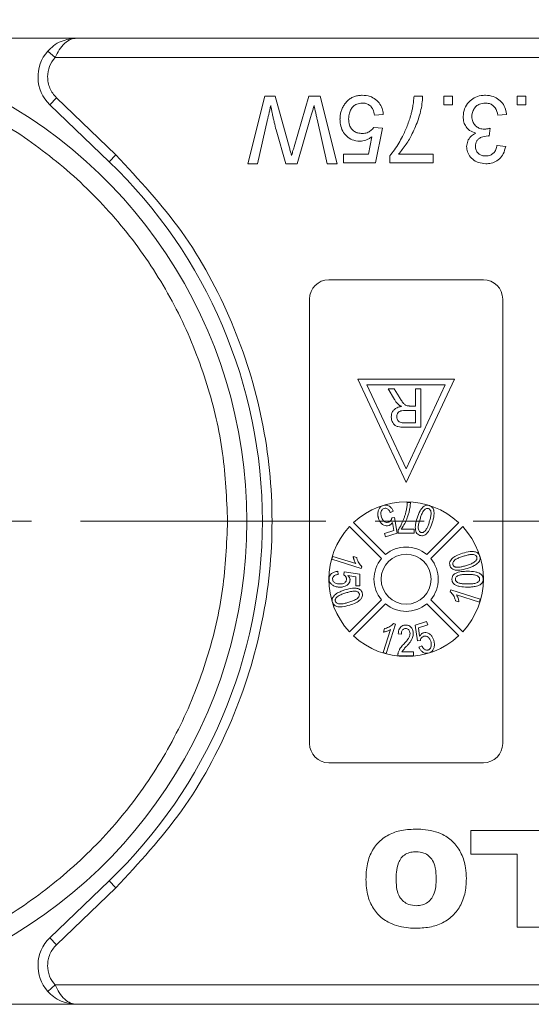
# Model space of a CAD drawing. Header units: millimetres. Extents: x 8853 to 11418, y 45 to 1005.
# Tile 247 of 256: x 11078 to 11105, y 427 to 478. Entities that reach past the tile are written whole.
import ezdxf

# ---------------------------------------------------------------- set-up
doc = ezdxf.new("R2010")
doc.units = ezdxf.units.MM
doc.linetypes.add('CENTERX2', pattern=[20.32, 12.7, -2.54, 2.54, -2.54])
doc.styles.get("Standard").update_dxf_attribs({"font": '仿宋_GB2312_0.TTF', "width": 0.8})
doc.dimstyles.new('ISO-35.1', dxfattribs={"dimtxt": 9, "dimasz": 7.5, "dimexe": 5, "dimexo": 0.625, "dimgap": 2.5, "dimtad": 1, "dimdsep": 46, "dimtxsty": 'Standard', "dimcen": 2.5, "dimadec": 0, "dimazin": 0, "dimtfac": 1, "dimtmove": 0, "dimatfit": 3, "dimfxl": 0, "dimarcsym": 0})

# ---------------------------------------------------------------- blocks, each defined once
blk = doc.blocks.new('*D72')
at = {"color": 0, "lineweight": -2, "transparency": 16777216}
for p, q in [((10888.187, 618.228), (11340.17, 618.228)), ((11335.17, 610.728), (11335.17, 434.54)), ((11229.398, 427.04), (11340.17, 427.04))]:
    blk.add_line(p, q, dxfattribs=at)
at = {"color": 0, "lineweight": 9, "transparency": 16777216}
for points in [[(11333.92, 610.728), (11336.42, 610.728), (11335.17, 618.228)], [(11333.92, 434.54), (11336.42, 434.54), (11335.17, 427.04)]]:
    blk.add_solid(points, dxfattribs=at)
at = {"layer": 'Defpoints', "color": 0, "lineweight": 9, "transparency": 16777216}
for p in [(10887.562, 618.228), (11228.773, 427.04), (11335.17, 427.04)]:
    blk.add_point(p, dxfattribs=at)
at = {"color": 0, "lineweight": 9, "transparency": 16777216, "insert": (11328.17, 522.634), "char_height": 9, "attachment_point": 5, "rotation": 90}
blk.add_mtext('2R+50', dxfattribs=at)

msp = doc.modelspace()

# ---------------------------------------------------------------- linework, layer by layer
at = {"color": 7, "linetype": 'Continuous', "lineweight": 15}
for p, q in [((11081.408, 477.04), (11066.784, 477.04)), ((11121.222, 477.04), (11081.408, 477.04)), ((11080.29, 476.04), (11079.917, 476.374)), ((11080.29, 476.04), (11121.222, 476.04)), ((11080.022, 473.598), (11080.369, 473.958)), ((11080.369, 473.958), (11083.44, 471.009)), ((11090.267, 470.54), (11091.149, 474.04)), ((11091.149, 474.04), (11091.692, 474.04)), ((11091.692, 474.04), (11092.423, 471.365)), ((11092.666, 471.422), (11093.423, 474.04)), ((11093.423, 474.04), (11094.007, 474.04)), ((11094.007, 474.04), (11094.889, 470.54)), ((11098.872, 474.04), (11099.32, 474.04)), ((11100.414, 474.04), (11100.863, 474.04)), ((11100.414, 473.591), (11100.414, 474.04)), ((11100.863, 474.04), (11100.863, 473.591)), ((11104.218, 474.04), (11104.667, 474.04)), ((11104.218, 473.591), (11104.218, 474.04)), ((11104.667, 474.04), (11104.667, 473.591)), ((11080.022, 473.598), (11083.093, 470.648)), ((11100.863, 473.591), (11100.414, 473.591)), ((11104.667, 473.591), (11104.218, 473.591)), ((11093.52, 472.929), (11092.828, 470.54)), ((11097.284, 473.098), (11096.835, 473.053)), ((11103.662, 473.098), (11103.214, 473.053)), ((11091.293, 472.829), (11090.777, 470.54)), ((11094.379, 470.54), (11093.86, 472.842)), ((11096.791, 472.425), (11097.239, 472.38)), ((11097.239, 472.38), (11096.88, 470.585)), ((11102.814, 472.38), (11102.768, 471.976)), ((11092.234, 470.54), (11091.734, 472.294)), ((11096.514, 471.034), (11096.692, 471.94)), ((11103.169, 471.483), (11103.617, 471.438)), ((11083.44, 471.009), (11083.093, 470.648)), ((11095.22, 470.585), (11095.22, 471.034)), ((11095.22, 471.034), (11096.514, 471.034)), ((11097.615, 470.585), (11097.615, 470.948)), ((11098.064, 471.034), (11099.859, 471.034)), ((11099.859, 471.034), (11099.859, 470.585)), ((11090.777, 470.54), (11090.267, 470.54)), ((11092.828, 470.54), (11092.234, 470.54)), ((11094.889, 470.54), (11094.379, 470.54)), ((11096.88, 470.585), (11095.22, 470.585)), ((11099.859, 470.585), (11097.615, 470.585)), ((11094.463, 464.54), (11102.463, 464.54)), ((11093.463, 440.54), (11093.463, 463.54)), ((11103.463, 463.54), (11103.463, 440.54)), ((11100.963, 459.401), (11095.963, 459.401)), ((11095.963, 459.401), (11098.463, 454.04)), ((11098.463, 454.04), (11100.963, 459.401)), ((11096.434, 459.101), (11100.492, 459.101)), ((11098.463, 454.75), (11096.434, 459.101)), ((11097.858, 458.349), (11097.53, 458.901)), ((11097.53, 458.901), (11097.853, 458.901)), ((11097.853, 458.901), (11098.103, 458.479)), ((11100.492, 459.101), (11098.463, 454.75)), ((11098.95, 458.901), (11098.95, 458.004)), ((11099.232, 458.901), (11098.95, 458.901)), ((11099.232, 458.901), (11099.232, 456.901)), ((11098.415, 457.773), (11098.95, 457.773)), ((11098.661, 458.004), (11098.95, 458.004)), ((11098.95, 457.773), (11098.95, 457.132)), ((11098.95, 457.132), (11098.354, 457.132)), ((11099.232, 456.901), (11098.365, 456.901)), ((11098.524, 453.01), (11098.688, 453.01)), ((11097.797, 452.556), (11097.647, 452.491)), ((11097.725, 452.208), (11097.871, 452.229)), ((11097.825, 451.556), (11097.762, 451.983)), ((11097.871, 452.229), (11097.999, 451.416)), ((11097.186, 450.105), (11095.531, 451.761)), ((11095.743, 451.973), (11097.398, 450.318)), ((11097.344, 451.404), (11097.825, 451.556)), ((11098.052, 451.43), (11098.052, 451.596)), ((11098.216, 451.636), (11098.873, 451.636)), ((11098.873, 451.636), (11098.873, 451.43)), ((11099.528, 450.318), (11101.184, 451.973)), ((11101.396, 451.761), (11099.741, 450.105)), ((11097.401, 451.227), (11097.344, 451.404)), ((11097.999, 451.416), (11097.401, 451.227)), ((11098.873, 451.43), (11098.052, 451.43)), ((11094.626, 450.073), (11094.673, 450.22)), ((11096.145, 449.594), (11094.626, 450.073)), ((11094.673, 450.22), (11095.856, 449.847)), ((11095.905, 450.157), (11095.725, 450.214)), ((11094.924, 449.45), (11094.945, 449.285)), ((11096.145, 449.594), (11096.174, 449.689)), ((11095.232, 449.265), (11095.252, 449.429)), ((11095.252, 449.429), (11096.073, 449.306)), ((11095.868, 449.17), (11095.453, 449.23)), ((11095.868, 448.691), (11095.868, 449.17)), ((11096.073, 449.306), (11096.073, 448.691)), ((11096.073, 448.691), (11095.868, 448.691)), ((11100.782, 448.487), (11100.752, 448.391)), ((11100.782, 448.487), (11102.3, 448.008)), ((11095.531, 446.32), (11097.186, 447.975)), ((11099.741, 447.975), (11101.396, 446.32)), ((11101.021, 447.923), (11101.201, 447.867)), ((11102.254, 447.86), (11101.071, 448.233)), ((11102.3, 448.008), (11102.254, 447.86)), ((11097.398, 447.763), (11095.743, 446.108)), ((11101.184, 446.108), (11099.528, 447.763)), ((11097.283, 445.25), (11097.656, 446.433)), ((11097.346, 446.482), (11097.29, 446.302)), ((11097.91, 446.722), (11097.431, 445.203)), ((11097.91, 446.722), (11097.814, 446.751)), ((11098.927, 446.664), (11099.526, 446.853)), ((11099.056, 445.851), (11098.927, 446.664)), ((11099.582, 446.676), (11099.101, 446.525)), ((11099.101, 446.525), (11099.165, 446.098)), ((11099.526, 446.853), (11099.582, 446.676)), ((11098.218, 446.199), (11098.054, 446.219)), ((11099.201, 445.872), (11099.056, 445.851)), ((11099.13, 445.524), (11099.28, 445.589)), ((11097.431, 445.203), (11097.283, 445.25)), ((11098.854, 445.07), (11098.033, 445.07)), ((11098.248, 445.276), (11098.854, 445.276)), ((11098.854, 445.276), (11098.854, 445.07)), ((11102.463, 439.54), (11094.463, 439.54)), ((11101.811, 434.806), (11101.811, 436.04)), ((11101.811, 436.04), (11105.772, 436.04)), ((11104.214, 434.806), (11101.811, 434.806)), ((11104.214, 431.04), (11104.214, 434.806)), ((11083.093, 433.432), (11080.022, 430.483)), ((11083.44, 433.071), (11083.093, 433.432)), ((11083.44, 433.071), (11080.369, 430.122)), ((11105.772, 431.04), (11104.214, 431.04)), ((11080.369, 430.122), (11080.022, 430.483)), ((11080.29, 428.04), (11079.917, 427.707)), ((11121.222, 428.04), (11080.29, 428.04)), ((11066.784, 427.04), (11081.408, 427.04)), ((11081.408, 427.04), (11121.222, 427.04))]:
    msp.add_line(p, q, dxfattribs=at)
at = {"color": 1, "linetype": 'CENTERX2', "lineweight": 13}
msp.add_line((10715.855, 452.04), (11241.313, 452.04), dxfattribs=at)
at = {"color": 7, "linetype": 'Continuous', "lineweight": 15}
msp.add_circle((11098.463, 449.04), 1.292, dxfattribs=at)
for centre, radius, start, end in [((11081.408, 475.04), 2, 138.1897, 226.1574), ((11065.222, 452.04), 25, 292.7879, 67.2121), ((11065.222, 452.04), 25.8, 313.8426, 46.1574), ((11094.463, 463.54), 1, 90, 180), ((11102.463, 463.54), 1, 0, 90), ((11098.463, 449.04), 4, 47.1491, 132.8509), ((11098.463, 449.04), 4, 137.1491, 222.8509), ((11098.463, 449.04), 4, 317.1491, 42.8509), ((11098.463, 449.04), 1.663, 50.1744, 129.8256), ((11098.463, 449.04), 1.663, 140.1744, 219.8256), ((11098.463, 449.04), 1.663, 320.1744, 39.8256), ((11098.463, 449.04), 1.663, 230.1744, 309.8256), ((11098.463, 449.04), 4, 227.1491, 312.8509), ((11094.463, 440.54), 1, 180, 270), ((11102.463, 440.54), 1, 270, 0), ((11081.408, 429.04), 2, 133.8426, 221.8103)]:
    msp.add_arc(centre, radius, start, end, dxfattribs=at)
for points, knots in [([(11079.917, 476.374), (11080.012, 476.467), (11080.221, 476.674), (11080.72, 476.962), (11081.138, 477.009), (11081.408, 477.04)], [0, 0, 0, 0, 0.227067, 0.501595, 1, 1, 1, 1]), ([(11081.408, 477.04), (11081.301, 477.027), (11081.09, 477.001), (11080.78, 476.789), (11080.501, 476.463), (11080.357, 476.176), (11080.29, 476.04)], [0, 0, 0, 0, 0.251519, 0.501784, 0.765632, 1, 1, 1, 1]), ([(11079.908, 475.04), (11079.913, 474.939), (11079.925, 474.738), (11080.02, 474.449), (11080.162, 474.18), (11080.3, 474.032), (11080.369, 473.958)], [0, 0, 0, 0, 0.249887, 0.499995, 0.749887, 1, 1, 1, 1]), ([(11073.334, 474.628), (11074.423, 474.183), (11076.641, 473.279), (11079.709, 471.286), (11082.519, 468.823), (11084.933, 465.905), (11086.863, 462.647), (11088.232, 459.169), (11089.07, 455.608), (11089.172, 453.216), (11089.222, 452.04)], [0, 0, 0, 0, 0.119843, 0.244, 0.371208, 0.5, 0.628792, 0.756, 0.880157, 1, 1, 1, 1]), ([(11096.197, 474.085), (11096.13, 474.083), (11095.995, 474.077), (11095.797, 474.029), (11095.61, 473.942), (11095.471, 473.839), (11095.373, 473.741), (11095.33, 473.687), (11095.308, 473.66)], [0, 0, 0, 0, 0.195914, 0.39631, 0.592972, 0.797743, 0.898464, 1, 1, 1, 1]), ([(11096.197, 474.085), (11096.332, 474.075), (11096.578, 474.057), (11096.898, 473.884), (11097.125, 473.638), (11097.248, 473.36), (11097.274, 473.174), (11097.284, 473.098)], [0, 0, 0, 0, 0.248379, 0.451028, 0.653732, 0.857674, 1, 1, 1, 1]), ([(11099.32, 474.04), (11099.311, 473.907), (11099.282, 473.506), (11099.112, 472.847), (11098.824, 472.148), (11098.473, 471.535), (11098.201, 471.202), (11098.064, 471.034)], [0, 0, 0, 0, 0.12089, 0.363049, 0.611426, 0.804202, 1, 1, 1, 1]), ([(11098.717, 473.089), (11098.734, 473.153), (11098.768, 473.282), (11098.803, 473.459), (11098.828, 473.618), (11098.847, 473.758), (11098.861, 473.899), (11098.868, 473.993), (11098.872, 474.04)], [0, 0, 0, 0, 0.207128, 0.414579, 0.560657, 0.706858, 0.853397, 1, 1, 1, 1]), ([(11101.419, 472.987), (11101.432, 473.123), (11101.458, 473.397), (11101.685, 473.732), (11101.986, 473.969), (11102.296, 474.074), (11102.497, 474.082), (11102.573, 474.085)], [0, 0, 0, 0, 0.228572, 0.459007, 0.660095, 0.870765, 1, 1, 1, 1]), ([(11102.573, 474.085), (11102.709, 474.074), (11102.96, 474.054), (11103.283, 473.869), (11103.515, 473.609), (11103.63, 473.334), (11103.654, 473.158), (11103.662, 473.098)], [0, 0, 0, 0, 0.249595, 0.46063, 0.671469, 0.886859, 1, 1, 1, 1]), ([(11091.456, 473.551), (11091.441, 473.486), (11091.412, 473.356), (11091.37, 473.17), (11091.331, 472.995), (11091.306, 472.884), (11091.293, 472.829)], [0, 0, 0, 0, 0.27018, 0.54036, 0.770179, 1, 1, 1, 1]), ([(11091.734, 472.294), (11091.702, 472.423), (11091.651, 472.624), (11091.588, 472.898), (11091.541, 473.115), (11091.497, 473.333), (11091.47, 473.478), (11091.456, 473.551)], [0, 0, 0, 0, 0.310606, 0.482888, 0.655191, 0.82758, 1, 1, 1, 1]), ([(11093.7, 473.551), (11093.681, 473.487), (11093.644, 473.359), (11093.595, 473.191), (11093.554, 473.048), (11093.531, 472.969), (11093.52, 472.929)], [0, 0, 0, 0, 0.308896, 0.617792, 0.808896, 1, 1, 1, 1]), ([(11093.86, 472.842), (11093.845, 472.907), (11093.815, 473.037), (11093.774, 473.22), (11093.735, 473.391), (11093.712, 473.498), (11093.7, 473.551)], [0, 0, 0, 0, 0.275241, 0.550482, 0.775241, 1, 1, 1, 1]), ([(11095.308, 473.66), (11095.27, 473.605), (11095.192, 473.495), (11095.11, 473.308), (11095.059, 473.111), (11095.043, 472.953), (11095.041, 472.862), (11095.041, 472.84)], [0, 0, 0, 0, 0.228036, 0.461347, 0.689746, 0.923403, 1, 1, 1, 1]), ([(11096.194, 473.681), (11096.095, 473.672), (11095.928, 473.657), (11095.73, 473.529), (11095.6, 473.366), (11095.505, 473.142), (11095.495, 472.968), (11095.489, 472.867)], [0, 0, 0, 0, 0.242689, 0.406584, 0.570206, 0.750946, 1, 1, 1, 1]), ([(11096.835, 473.053), (11096.813, 473.159), (11096.777, 473.328), (11096.638, 473.527), (11096.479, 473.636), (11096.323, 473.677), (11096.229, 473.68), (11096.194, 473.681)], [0, 0, 0, 0, 0.323008, 0.519347, 0.717293, 0.893001, 1, 1, 1, 1]), ([(11102.557, 473.681), (11102.458, 473.672), (11102.288, 473.657), (11102.083, 473.523), (11101.948, 473.354), (11101.877, 473.165), (11101.87, 473.036), (11101.867, 472.984)], [0, 0, 0, 0, 0.269591, 0.459441, 0.648883, 0.856246, 1, 1, 1, 1]), ([(11103.214, 473.053), (11103.179, 473.186), (11103.128, 473.381), (11102.949, 473.579), (11102.766, 473.667), (11102.63, 473.676), (11102.557, 473.681)], [0, 0, 0, 0, 0.404921, 0.593605, 0.78306, 1, 1, 1, 1]), ([(11097.615, 470.948), (11097.699, 471.052), (11097.952, 471.364), (11098.251, 471.891), (11098.536, 472.503), (11098.656, 472.893), (11098.717, 473.089)], [0, 0, 0, 0, 0.165203, 0.496137, 0.746721, 1, 1, 1, 1]), ([(11102.076, 472.124), (11101.961, 472.163), (11101.763, 472.229), (11101.557, 472.449), (11101.436, 472.701), (11101.425, 472.888), (11101.419, 472.987)], [0, 0, 0, 0, 0.302387, 0.525374, 0.748493, 1, 1, 1, 1]), ([(11101.867, 472.984), (11101.875, 472.895), (11101.89, 472.736), (11102.016, 472.539), (11102.182, 472.403), (11102.362, 472.339), (11102.479, 472.334), (11102.524, 472.332)], [0, 0, 0, 0, 0.254178, 0.457835, 0.661032, 0.868746, 1, 1, 1, 1]), ([(11096.068, 471.707), (11095.931, 471.721), (11095.681, 471.747), (11095.379, 471.96), (11095.165, 472.229), (11095.055, 472.539), (11095.045, 472.748), (11095.041, 472.84)], [0, 0, 0, 0, 0.238357, 0.435095, 0.63094, 0.839011, 1, 1, 1, 1]), ([(11095.489, 472.867), (11095.496, 472.755), (11095.508, 472.572), (11095.627, 472.344), (11095.778, 472.202), (11095.976, 472.122), (11096.115, 472.115), (11096.192, 472.111)], [0, 0, 0, 0, 0.284133, 0.463731, 0.644535, 0.805022, 1, 1, 1, 1]), ([(11096.192, 472.111), (11096.235, 472.112), (11096.321, 472.115), (11096.441, 472.142), (11096.548, 472.19), (11096.639, 472.254), (11096.724, 472.33), (11096.768, 472.393), (11096.791, 472.425)], [0, 0, 0, 0, 0.181774, 0.36703, 0.518513, 0.675027, 0.835287, 1, 1, 1, 1]), ([(11102.524, 472.332), (11102.54, 472.333), (11102.574, 472.334), (11102.623, 472.339), (11102.672, 472.347), (11102.719, 472.356), (11102.767, 472.367), (11102.798, 472.376), (11102.814, 472.38)], [0, 0, 0, 0, 0.169524, 0.339551, 0.504185, 0.669008, 0.834436, 1, 1, 1, 1]), ([(11096.692, 471.94), (11096.665, 471.92), (11096.611, 471.88), (11096.531, 471.831), (11096.451, 471.79), (11096.352, 471.75), (11096.224, 471.715), (11096.12, 471.71), (11096.068, 471.707)], [0, 0, 0, 0, 0.147364, 0.295352, 0.418554, 0.542551, 0.767964, 1, 1, 1, 1]), ([(11101.598, 471.43), (11101.609, 471.528), (11101.63, 471.718), (11101.791, 471.947), (11101.954, 472.065), (11102.051, 472.112), (11102.076, 472.124)], [0, 0, 0, 0, 0.328269, 0.636143, 0.9088, 1, 1, 1, 1]), ([(11102.703, 471.981), (11102.586, 471.968), (11102.41, 471.948), (11102.216, 471.837), (11102.112, 471.726), (11102.056, 471.592), (11102.05, 471.496), (11102.047, 471.445)], [0, 0, 0, 0, 0.36756, 0.550992, 0.695411, 0.839595, 1, 1, 1, 1]), ([(11102.768, 471.976), (11102.762, 471.977), (11102.752, 471.978), (11102.735, 471.979), (11102.719, 471.98), (11102.709, 471.981), (11102.703, 471.981)], [0, 0, 0, 0, 0.250087, 0.500185, 0.75003, 1, 1, 1, 1]), ([(11092.423, 471.365), (11092.432, 471.332), (11092.451, 471.265), (11092.478, 471.164), (11092.501, 471.08), (11092.52, 471.013), (11092.529, 470.98), (11092.533, 470.963)], [0, 0, 0, 0, 0.249998, 0.499996, 0.75, 0.874999, 1, 1, 1, 1]), ([(11092.533, 470.963), (11092.542, 470.995), (11092.56, 471.059), (11092.592, 471.168), (11092.627, 471.288), (11092.653, 471.377), (11092.666, 471.422)], [0, 0, 0, 0, 0.209513, 0.419031, 0.709515, 1, 1, 1, 1]), ([(11102.594, 470.54), (11102.459, 470.554), (11102.214, 470.578), (11101.896, 470.755), (11101.695, 471.003), (11101.607, 471.243), (11101.6, 471.384), (11101.598, 471.43)], [0, 0, 0, 0, 0.272752, 0.493599, 0.716338, 0.90619, 1, 1, 1, 1]), ([(11102.047, 471.445), (11102.053, 471.376), (11102.066, 471.246), (11102.176, 471.094), (11102.314, 470.992), (11102.455, 470.949), (11102.546, 470.945), (11102.58, 470.944)], [0, 0, 0, 0, 0.2487669, 0.4726731, 0.6635162, 0.8755788, 1, 1, 1, 1]), ([(11102.58, 470.944), (11102.664, 470.952), (11102.808, 470.965), (11102.981, 471.076), (11103.104, 471.233), (11103.15, 471.38), (11103.167, 471.471), (11103.169, 471.483)], [0, 0, 0, 0, 0.285919, 0.484989, 0.684325, 0.959069, 1, 1, 1, 1]), ([(11103.617, 471.438), (11103.584, 471.306), (11103.525, 471.068), (11103.306, 470.782), (11103.032, 470.606), (11102.781, 470.545), (11102.636, 470.541), (11102.594, 470.54)], [0, 0, 0, 0, 0.270658, 0.489263, 0.708369, 0.914642, 1, 1, 1, 1]), ([(11083.44, 471.009), (11084.63, 469.726), (11087.035, 467.133), (11089.576, 462.412), (11091.172, 457.321), (11091.696, 452.04), (11091.172, 446.759), (11089.576, 441.669), (11087.035, 436.948), (11084.63, 434.355), (11083.44, 433.071)], [0, 0, 0, 0, 0.123724, 0.25, 0.376276, 0.5, 0.623724, 0.75, 0.876276, 1, 1, 1, 1]), ([(11098.069, 458.077), (11098.057, 458.089), (11098.033, 458.112), (11097.999, 458.149), (11097.967, 458.187), (11097.932, 458.233), (11097.896, 458.287), (11097.871, 458.329), (11097.858, 458.349)], [0, 0, 0, 0, 0.144665, 0.289487, 0.4342, 0.579222, 0.789354, 1, 1, 1, 1]), ([(11098.103, 458.479), (11098.137, 458.422), (11098.209, 458.306), (11098.31, 458.153), (11098.419, 458.048), (11098.493, 458.023), (11098.522, 458.013)], [0, 0, 0, 0, 0.311481, 0.638477, 0.856708, 1, 1, 1, 1]), ([(11097.694, 457.441), (11097.7, 457.509), (11097.711, 457.633), (11097.807, 457.79), (11097.954, 457.91), (11098.105, 457.959), (11098.202, 457.975), (11098.224, 457.978)], [0, 0, 0, 0, 0.243042, 0.443531, 0.644482, 0.917379, 1, 1, 1, 1]), ([(11097.976, 457.447), (11097.981, 457.491), (11097.989, 457.568), (11098.047, 457.666), (11098.13, 457.733), (11098.258, 457.769), (11098.355, 457.772), (11098.415, 457.773)], [0, 0, 0, 0, 0.210178, 0.371226, 0.533565, 0.714898, 1, 1, 1, 1]), ([(11098.224, 457.978), (11098.211, 457.985), (11098.183, 457.999), (11098.143, 458.022), (11098.104, 458.047), (11098.081, 458.067), (11098.069, 458.077)], [0, 0, 0, 0, 0.250484, 0.501049, 0.749483, 1, 1, 1, 1]), ([(11098.522, 458.013), (11098.528, 458.012), (11098.54, 458.01), (11098.557, 458.008), (11098.574, 458.007), (11098.598, 458.005), (11098.627, 458.004), (11098.65, 458.004), (11098.661, 458.004)], [0, 0, 0, 0, 0.125153, 0.250477, 0.375646, 0.500866, 0.750267, 1, 1, 1, 1]), ([(11098.365, 456.901), (11098.253, 456.903), (11098.091, 456.906), (11097.892, 456.992), (11097.779, 457.116), (11097.706, 457.271), (11097.698, 457.387), (11097.694, 457.441)], [0, 0, 0, 0, 0.336384, 0.490534, 0.645438, 0.837553, 1, 1, 1, 1]), ([(11098.354, 457.132), (11098.285, 457.136), (11098.185, 457.141), (11098.07, 457.21), (11098.01, 457.287), (11097.979, 457.369), (11097.977, 457.424), (11097.976, 457.447)], [0, 0, 0, 0, 0.363897, 0.534205, 0.704468, 0.879693, 1, 1, 1, 1]), ([(11098.688, 453.01), (11098.684, 452.943), (11098.676, 452.809), (11098.639, 452.611), (11098.591, 452.416), (11098.515, 452.184), (11098.4, 451.916), (11098.278, 451.73), (11098.216, 451.636)], [0, 0, 0, 0, 0.136074, 0.273442, 0.409391, 0.546051, 0.771031, 1, 1, 1, 1]), ([(11098.465, 452.575), (11098.473, 452.611), (11098.488, 452.682), (11098.505, 452.791), (11098.517, 452.9), (11098.522, 452.973), (11098.524, 453.01)], [0, 0, 0, 0, 0.2489441, 0.4983189, 0.7489671, 1, 1, 1, 1]), ([(11097.035, 452.188), (11097.03, 452.204), (11097.021, 452.236), (11097.01, 452.285), (11097.002, 452.334), (11096.996, 452.399), (11096.998, 452.48), (11097.012, 452.542), (11097.018, 452.573)], [0, 0, 0, 0, 0.127963, 0.256223, 0.384243, 0.512773, 0.753539, 1, 1, 1, 1]), ([(11097.018, 452.573), (11097.026, 452.598), (11097.041, 452.647), (11097.075, 452.71), (11097.117, 452.762), (11097.163, 452.801), (11097.216, 452.835), (11097.256, 452.849), (11097.277, 452.856)], [0, 0, 0, 0, 0.191156, 0.386745, 0.532242, 0.682074, 0.838678, 1, 1, 1, 1]), ([(11097.325, 452.704), (11097.296, 452.691), (11097.243, 452.666), (11097.187, 452.586), (11097.153, 452.477), (11097.157, 452.359), (11097.179, 452.283), (11097.187, 452.254)], [0, 0, 0, 0, 0.177382, 0.334007, 0.546686, 0.828047, 1, 1, 1, 1]), ([(11097.277, 452.856), (11097.328, 452.867), (11097.418, 452.887), (11097.547, 452.85), (11097.653, 452.781), (11097.74, 452.68), (11097.778, 452.597), (11097.797, 452.556)], [0, 0, 0, 0, 0.231033, 0.410099, 0.588276, 0.79967, 1, 1, 1, 1]), ([(11097.647, 452.491), (11097.618, 452.546), (11097.577, 452.624), (11097.485, 452.693), (11097.41, 452.718), (11097.355, 452.711), (11097.328, 452.704), (11097.325, 452.704)], [0, 0, 0, 0, 0.432044, 0.616827, 0.802741, 0.978102, 1, 1, 1, 1]), ([(11098.052, 451.596), (11098.089, 451.652), (11098.163, 451.764), (11098.246, 451.935), (11098.318, 452.097), (11098.376, 452.253), (11098.426, 452.412), (11098.452, 452.521), (11098.465, 452.575)], [0, 0, 0, 0, 0.187474, 0.376649, 0.531429, 0.686592, 0.843059, 1, 1, 1, 1]), ([(11099.032, 452.204), (11099.075, 452.331), (11099.139, 452.516), (11099.282, 452.729), (11099.403, 452.833), (11099.529, 452.872), (11099.611, 452.867), (11099.656, 452.855), (11099.668, 452.851)], [0, 0, 0, 0, 0.39843, 0.578555, 0.76032, 0.861216, 0.962169, 1, 1, 1, 1]), ([(11099.184, 452.156), (11099.205, 452.219), (11099.247, 452.346), (11099.318, 452.51), (11099.399, 452.628), (11099.477, 452.684), (11099.544, 452.708), (11099.591, 452.706), (11099.615, 452.7), (11099.62, 452.699)], [0, 0, 0, 0, 0.26335, 0.527085, 0.70469, 0.820189, 0.900798, 0.982045, 1, 1, 1, 1]), ([(11099.62, 452.699), (11099.639, 452.69), (11099.678, 452.673), (11099.725, 452.614), (11099.758, 452.523), (11099.761, 452.379), (11099.724, 452.202), (11099.685, 452.07), (11099.665, 452.004)], [0, 0, 0, 0, 0.0820242, 0.1644637, 0.2906291, 0.4572607, 0.7266127, 1, 1, 1, 1]), ([(11099.668, 452.851), (11099.688, 452.844), (11099.728, 452.83), (11099.781, 452.794), (11099.826, 452.749), (11099.857, 452.701), (11099.879, 452.654), (11099.888, 452.624), (11099.892, 452.608)], [0, 0, 0, 0, 0.18305, 0.371765, 0.546827, 0.72894, 0.863493, 1, 1, 1, 1]), ([(11099.892, 452.608), (11099.9, 452.567), (11099.915, 452.483), (11099.908, 452.363), (11099.893, 452.253), (11099.872, 452.153), (11099.847, 452.054), (11099.827, 451.989), (11099.817, 451.956)], [0, 0, 0, 0, 0.189976, 0.385585, 0.537948, 0.690959, 0.845359, 1, 1, 1, 1]), ([(11089.222, 452.04), (11089.172, 450.865), (11089.07, 448.472), (11088.232, 444.911), (11086.863, 441.433), (11084.933, 438.175), (11082.519, 435.258), (11079.709, 432.794), (11076.641, 430.802), (11074.423, 429.897), (11073.334, 429.453)], [0, 0, 0, 0, 0.119843, 0.244, 0.371208, 0.5, 0.628792, 0.756, 0.880157, 1, 1, 1, 1]), ([(11097.564, 451.816), (11097.522, 451.808), (11097.438, 451.79), (11097.302, 451.833), (11097.179, 451.921), (11097.086, 452.048), (11097.051, 452.144), (11097.035, 452.188)], [0, 0, 0, 0, 0.177529, 0.354598, 0.576747, 0.802574, 1, 1, 1, 1]), ([(11097.187, 452.254), (11097.212, 452.19), (11097.25, 452.097), (11097.351, 452.011), (11097.436, 451.977), (11097.506, 451.98), (11097.542, 451.99), (11097.552, 451.993)], [0, 0, 0, 0, 0.404133, 0.590474, 0.778216, 0.938326, 1, 1, 1, 1]), ([(11097.552, 451.993), (11097.567, 451.998), (11097.599, 452.011), (11097.639, 452.04), (11097.67, 452.075), (11097.695, 452.114), (11097.715, 452.159), (11097.722, 452.192), (11097.725, 452.208)], [0, 0, 0, 0, 0.172016, 0.35027, 0.50136, 0.657066, 0.825975, 1, 1, 1, 1]), ([(11097.762, 451.983), (11097.754, 451.971), (11097.74, 451.948), (11097.71, 451.91), (11097.67, 451.871), (11097.627, 451.842), (11097.591, 451.826), (11097.573, 451.819), (11097.564, 451.816)], [0, 0, 0, 0, 0.155778, 0.312452, 0.546133, 0.787059, 0.893146, 1, 1, 1, 1]), ([(11099.181, 451.307), (11099.14, 451.325), (11099.061, 451.358), (11098.981, 451.467), (11098.933, 451.638), (11098.941, 451.894), (11098.999, 452.092), (11099.032, 452.204)], [0, 0, 0, 0, 0.130102, 0.251339, 0.3866, 0.653267, 1, 1, 1, 1]), ([(11099.231, 451.46), (11099.212, 451.469), (11099.173, 451.486), (11099.126, 451.543), (11099.095, 451.626), (11099.086, 451.766), (11099.121, 451.945), (11099.163, 452.085), (11099.184, 452.156)], [0, 0, 0, 0, 0.081501, 0.16341, 0.28555, 0.424413, 0.709181, 1, 1, 1, 1]), ([(11099.665, 452.004), (11099.655, 451.972), (11099.634, 451.909), (11099.601, 451.82), (11099.567, 451.736), (11099.53, 451.659), (11099.487, 451.583), (11099.448, 451.54), (11099.428, 451.517)], [0, 0, 0, 0, 0.183296, 0.366739, 0.522449, 0.67858, 0.837782, 1, 1, 1, 1]), ([(11099.817, 451.956), (11099.774, 451.829), (11099.711, 451.643), (11099.567, 451.43), (11099.445, 451.326), (11099.321, 451.287), (11099.239, 451.291), (11099.194, 451.303), (11099.181, 451.307)], [0, 0, 0, 0, 0.397793, 0.578801, 0.761678, 0.860551, 0.959511, 1, 1, 1, 1]), ([(11099.428, 451.517), (11099.415, 451.506), (11099.389, 451.484), (11099.351, 451.464), (11099.316, 451.454), (11099.288, 451.451), (11099.259, 451.453), (11099.24, 451.458), (11099.231, 451.46)], [0, 0, 0, 0, 0.233486, 0.474398, 0.601204, 0.732029, 0.864197, 1, 1, 1, 1]), ([(11101.382, 450.382), (11101.511, 450.419), (11101.7, 450.474), (11101.958, 450.478), (11102.114, 450.438), (11102.216, 450.356), (11102.258, 450.287), (11102.273, 450.244), (11102.277, 450.232)], [0, 0, 0, 0, 0.398487, 0.580423, 0.764447, 0.863754, 0.963105, 1, 1, 1, 1]), ([(11095.725, 450.214), (11095.728, 450.197), (11095.733, 450.164), (11095.745, 450.116), (11095.759, 450.067), (11095.779, 450.006), (11095.808, 449.93), (11095.84, 449.875), (11095.856, 449.847)], [0, 0, 0, 0, 0.127794, 0.25608, 0.383876, 0.511854, 0.754509, 1, 1, 1, 1]), ([(11096.174, 449.689), (11096.144, 449.717), (11096.083, 449.775), (11096.013, 449.882), (11095.953, 449.998), (11095.921, 450.092), (11095.908, 450.146), (11095.905, 450.157)], [0, 0, 0, 0, 0.2257979, 0.4583838, 0.6958093, 0.9380619, 1, 1, 1, 1]), ([(11100.733, 449.745), (11100.724, 449.788), (11100.706, 449.87), (11100.748, 449.998), (11100.857, 450.135), (11101.072, 450.277), (11101.269, 450.344), (11101.382, 450.382)], [0, 0, 0, 0, 0.126146, 0.248685, 0.381789, 0.644448, 1, 1, 1, 1]), ([(11100.888, 449.792), (11100.883, 449.813), (11100.875, 449.854), (11100.895, 449.926), (11100.948, 450.004), (11101.062, 450.091), (11101.23, 450.163), (11101.363, 450.207), (11101.43, 450.23)], [0, 0, 0, 0, 0.0814958, 0.163467, 0.2846171, 0.4470253, 0.7211404, 1, 1, 1, 1]), ([(11101.43, 450.23), (11101.494, 450.249), (11101.622, 450.287), (11101.796, 450.323), (11101.94, 450.324), (11102.031, 450.293), (11102.09, 450.251), (11102.115, 450.211), (11102.123, 450.188), (11102.125, 450.184)], [0, 0, 0, 0, 0.26321, 0.526906, 0.702895, 0.82215, 0.902396, 0.983377, 1, 1, 1, 1]), ([(11102.125, 450.184), (11102.129, 450.164), (11102.137, 450.122), (11102.115, 450.05), (11102.065, 449.978), (11101.956, 449.891), (11101.789, 449.818), (11101.651, 449.772), (11101.582, 449.748)], [0, 0, 0, 0, 0.082176, 0.164779, 0.286551, 0.426628, 0.71036, 1, 1, 1, 1]), ([(11102.277, 450.232), (11102.283, 450.211), (11102.295, 450.168), (11102.295, 450.102), (11102.283, 450.039), (11102.261, 449.987), (11102.234, 449.944), (11102.216, 449.921), (11102.207, 449.909)], [0, 0, 0, 0, 0.190309, 0.38662, 0.562308, 0.745207, 0.871859, 1, 1, 1, 1]), ([(11094.473, 449.052), (11094.478, 449.102), (11094.487, 449.198), (11094.575, 449.319), (11094.707, 449.409), (11094.833, 449.441), (11094.91, 449.448), (11094.924, 449.45)], [0, 0, 0, 0, 0.222912, 0.429114, 0.647214, 0.937531, 1, 1, 1, 1]), ([(11101.63, 449.596), (11101.5, 449.559), (11101.312, 449.505), (11101.054, 449.5), (11100.897, 449.541), (11100.794, 449.622), (11100.752, 449.691), (11100.737, 449.734), (11100.733, 449.745)], [0, 0, 0, 0, 0.397993, 0.580197, 0.764282, 0.864607, 0.964958, 1, 1, 1, 1]), ([(11100.833, 449.041), (11100.838, 449.086), (11100.847, 449.174), (11100.919, 449.281), (11101.074, 449.384), (11101.323, 449.444), (11101.536, 449.449), (11101.644, 449.451)], [0, 0, 0, 0, 0.132467, 0.259515, 0.367846, 0.679603, 1, 1, 1, 1]), ([(11101.047, 449.664), (11101.031, 449.668), (11100.998, 449.676), (11100.958, 449.696), (11100.93, 449.72), (11100.912, 449.742), (11100.897, 449.766), (11100.891, 449.783), (11100.888, 449.792)], [0, 0, 0, 0, 0.234136, 0.47621, 0.606476, 0.74032, 0.868467, 1, 1, 1, 1]), ([(11101.582, 449.748), (11101.55, 449.739), (11101.486, 449.719), (11101.394, 449.695), (11101.306, 449.675), (11101.222, 449.662), (11101.135, 449.653), (11101.077, 449.66), (11101.047, 449.664)], [0, 0, 0, 0, 0.183286, 0.366712, 0.522381, 0.678491, 0.837651, 1, 1, 1, 1]), ([(11102.207, 449.909), (11102.177, 449.879), (11102.116, 449.818), (11102.013, 449.754), (11101.914, 449.704), (11101.822, 449.664), (11101.727, 449.628), (11101.662, 449.607), (11101.63, 449.596)], [0, 0, 0, 0, 0.192003, 0.389705, 0.541013, 0.692984, 0.846361, 1, 1, 1, 1]), ([(11101.644, 449.451), (11101.778, 449.448), (11101.972, 449.443), (11102.217, 449.375), (11102.354, 449.295), (11102.429, 449.188), (11102.452, 449.106), (11102.453, 449.056), (11102.453, 449.041)], [0, 0, 0, 0, 0.397293, 0.573404, 0.751661, 0.853128, 0.954558, 1, 1, 1, 1]), ([(11094.667, 448.727), (11094.646, 448.741), (11094.603, 448.77), (11094.553, 448.821), (11094.515, 448.875), (11094.491, 448.929), (11094.475, 448.989), (11094.474, 449.031), (11094.473, 449.052)], [0, 0, 0, 0, 0.193249, 0.390898, 0.535588, 0.684711, 0.839955, 1, 1, 1, 1]), ([(11094.945, 449.285), (11094.889, 449.276), (11094.809, 449.262), (11094.72, 449.207), (11094.678, 449.154), (11094.66, 449.1), (11094.658, 449.065), (11094.658, 449.051)], [0, 0, 0, 0, 0.406374, 0.592589, 0.744614, 0.896945, 1, 1, 1, 1]), ([(11094.658, 449.051), (11094.661, 449.019), (11094.666, 448.963), (11094.714, 448.892), (11094.793, 448.835), (11094.903, 448.798), (11094.989, 448.795), (11095.03, 448.793)], [0, 0, 0, 0, 0.188744, 0.324822, 0.492508, 0.758011, 1, 1, 1, 1]), ([(11095.03, 448.793), (11095.093, 448.797), (11095.182, 448.802), (11095.287, 448.854), (11095.343, 448.908), (11095.372, 448.978), (11095.374, 449.024), (11095.376, 449.048)], [0, 0, 0, 0, 0.383963, 0.547613, 0.713022, 0.855096, 1, 1, 1, 1]), ([(11095.56, 449.003), (11095.557, 448.969), (11095.551, 448.897), (11095.487, 448.793), (11095.382, 448.707), (11095.229, 448.64), (11095.111, 448.633), (11095.042, 448.629)], [0, 0, 0, 0, 0.142548, 0.302942, 0.503054, 0.708879, 1, 1, 1, 1]), ([(11095.376, 449.048), (11095.375, 449.063), (11095.374, 449.095), (11095.362, 449.137), (11095.343, 449.172), (11095.317, 449.205), (11095.28, 449.237), (11095.248, 449.256), (11095.232, 449.265)], [0, 0, 0, 0, 0.169274, 0.343337, 0.470122, 0.601323, 0.797642, 1, 1, 1, 1]), ([(11095.453, 449.23), (11095.463, 449.221), (11095.481, 449.201), (11095.508, 449.165), (11095.534, 449.122), (11095.551, 449.077), (11095.559, 449.037), (11095.56, 449.014), (11095.56, 449.003)], [0, 0, 0, 0, 0.155622, 0.312048, 0.522865, 0.739991, 0.868899, 1, 1, 1, 1]), ([(11101.644, 448.631), (11101.509, 448.634), (11101.314, 448.639), (11101.078, 448.705), (11100.949, 448.778), (11100.87, 448.87), (11100.837, 448.96), (11100.834, 449.018), (11100.833, 449.041)], [0, 0, 0, 0, 0.396817, 0.575976, 0.724424, 0.827652, 0.931402, 1, 1, 1, 1]), ([(11101.017, 449.039), (11101.019, 449.061), (11101.023, 449.103), (11101.062, 449.164), (11101.13, 449.218), (11101.257, 449.265), (11101.433, 449.284), (11101.573, 449.286), (11101.643, 449.287)], [0, 0, 0, 0, 0.085224, 0.171206, 0.283222, 0.43306, 0.713823, 1, 1, 1, 1]), ([(11101.127, 448.868), (11101.1, 448.888), (11101.058, 448.918), (11101.024, 448.98), (11101.018, 449.018), (11101.018, 449.037), (11101.017, 449.039)], [0, 0, 0, 0, 0.472419, 0.721549, 0.970751, 1, 1, 1, 1]), ([(11101.643, 449.287), (11101.71, 449.286), (11101.85, 449.284), (11102.023, 449.267), (11102.154, 449.22), (11102.221, 449.166), (11102.262, 449.103), (11102.266, 449.062), (11102.269, 449.041)], [0, 0, 0, 0, 0.271738, 0.571643, 0.702765, 0.834611, 0.913732, 1, 1, 1, 1]), ([(11102.269, 449.041), (11102.267, 449.02), (11102.263, 448.979), (11102.222, 448.918), (11102.156, 448.864), (11102.03, 448.817), (11101.856, 448.799), (11101.714, 448.796), (11101.643, 448.795)], [0, 0, 0, 0, 0.0834403, 0.1674573, 0.2901796, 0.424177, 0.7091941, 1, 1, 1, 1]), ([(11102.453, 449.041), (11102.452, 449.018), (11102.45, 448.971), (11102.431, 448.909), (11102.403, 448.856), (11102.371, 448.816), (11102.336, 448.782), (11102.312, 448.764), (11102.299, 448.755)], [0, 0, 0, 0, 0.203225, 0.41287, 0.56979, 0.731801, 0.864927, 1, 1, 1, 1]), ([(11095.042, 448.629), (11095.026, 448.629), (11094.992, 448.63), (11094.942, 448.634), (11094.893, 448.641), (11094.829, 448.655), (11094.752, 448.68), (11094.696, 448.711), (11094.667, 448.727)], [0, 0, 0, 0, 0.127378, 0.254999, 0.382438, 0.510406, 0.752427, 1, 1, 1, 1]), ([(11094.72, 448.171), (11094.749, 448.201), (11094.809, 448.262), (11094.911, 448.325), (11095.01, 448.375), (11095.103, 448.416), (11095.199, 448.452), (11095.264, 448.473), (11095.297, 448.484)], [0, 0, 0, 0, 0.18979, 0.385218, 0.537634, 0.690722, 0.845228, 1, 1, 1, 1]), ([(11095.297, 448.484), (11095.426, 448.522), (11095.615, 448.577), (11095.875, 448.58), (11096.033, 448.539), (11096.135, 448.455), (11096.175, 448.387), (11096.19, 448.345), (11096.193, 448.335)], [0, 0, 0, 0, 0.397933, 0.582332, 0.768605, 0.868643, 0.968479, 1, 1, 1, 1]), ([(11095.345, 448.332), (11095.376, 448.342), (11095.44, 448.361), (11095.532, 448.386), (11095.62, 448.405), (11095.705, 448.418), (11095.791, 448.427), (11095.85, 448.42), (11095.879, 448.417)], [0, 0, 0, 0, 0.183286, 0.366712, 0.522381, 0.678491, 0.837651, 1, 1, 1, 1]), ([(11095.879, 448.417), (11095.907, 448.409), (11095.953, 448.396), (11096.007, 448.353), (11096.029, 448.314), (11096.037, 448.292), (11096.039, 448.288)], [0, 0, 0, 0, 0.393428, 0.66797, 0.943111, 1, 1, 1, 1]), ([(11101.643, 448.795), (11101.61, 448.795), (11101.543, 448.796), (11101.45, 448.8), (11101.363, 448.808), (11101.284, 448.819), (11101.203, 448.835), (11101.153, 448.857), (11101.127, 448.868)], [0, 0, 0, 0, 0.190496, 0.381118, 0.533543, 0.686347, 0.8418, 1, 1, 1, 1]), ([(11102.299, 448.755), (11102.258, 448.735), (11102.175, 448.693), (11102.052, 448.664), (11101.941, 448.647), (11101.842, 448.637), (11101.743, 448.632), (11101.677, 448.631), (11101.644, 448.631)], [0, 0, 0, 0, 0.203404, 0.412578, 0.558423, 0.704766, 0.852269, 1, 1, 1, 1]), ([(11094.649, 447.848), (11094.643, 447.869), (11094.632, 447.913), (11094.631, 447.978), (11094.643, 448.041), (11094.665, 448.093), (11094.692, 448.137), (11094.71, 448.16), (11094.72, 448.171)], [0, 0, 0, 0, 0.1903088, 0.3866202, 0.5623083, 0.7452068, 0.8718592, 1, 1, 1, 1]), ([(11094.802, 447.896), (11094.798, 447.916), (11094.789, 447.955), (11094.808, 448.024), (11094.857, 448.1), (11094.969, 448.188), (11095.138, 448.263), (11095.275, 448.309), (11095.345, 448.332)], [0, 0, 0, 0, 0.078202, 0.156814, 0.274428, 0.428483, 0.711398, 1, 1, 1, 1]), ([(11096.039, 448.288), (11096.043, 448.268), (11096.051, 448.227), (11096.031, 448.156), (11095.98, 448.079), (11095.867, 447.991), (11095.699, 447.918), (11095.564, 447.873), (11095.496, 447.851)], [0, 0, 0, 0, 0.081148, 0.162775, 0.281887, 0.440431, 0.71766, 1, 1, 1, 1]), ([(11096.193, 448.335), (11096.202, 448.292), (11096.22, 448.207), (11096.176, 448.078), (11096.062, 447.94), (11095.848, 447.801), (11095.653, 447.735), (11095.544, 447.699)], [0, 0, 0, 0, 0.129663, 0.25238, 0.389931, 0.65822, 1, 1, 1, 1]), ([(11100.752, 448.391), (11100.81, 448.33), (11100.927, 448.205), (11100.994, 448.03), (11101.019, 447.935), (11101.021, 447.923)], [0, 0, 0, 0, 0.458957, 0.935465, 1, 1, 1, 1]), ([(11101.201, 447.867), (11101.195, 447.9), (11101.183, 447.965), (11101.145, 448.09), (11101.1, 448.176), (11101.071, 448.233)], [0, 0, 0, 0, 0.256175, 0.51219, 1, 1, 1, 1]), ([(11095.544, 447.699), (11095.415, 447.661), (11095.227, 447.607), (11094.969, 447.602), (11094.813, 447.643), (11094.71, 447.724), (11094.668, 447.793), (11094.653, 447.836), (11094.649, 447.848)], [0, 0, 0, 0, 0.398455, 0.580367, 0.764167, 0.863829, 0.96352, 1, 1, 1, 1]), ([(11095.496, 447.851), (11095.433, 447.831), (11095.305, 447.793), (11095.129, 447.757), (11094.986, 447.757), (11094.894, 447.788), (11094.836, 447.83), (11094.811, 447.869), (11094.803, 447.892), (11094.802, 447.896)], [0, 0, 0, 0, 0.263277, 0.527047, 0.704761, 0.823099, 0.903112, 0.983865, 1, 1, 1, 1]), ([(11097.29, 446.302), (11097.306, 446.305), (11097.339, 446.31), (11097.388, 446.322), (11097.436, 446.336), (11097.498, 446.356), (11097.573, 446.385), (11097.628, 446.417), (11097.656, 446.433)], [0, 0, 0, 0, 0.127798, 0.256107, 0.383903, 0.511894, 0.754532, 1, 1, 1, 1]), ([(11097.814, 446.751), (11097.786, 446.721), (11097.728, 446.66), (11097.622, 446.589), (11097.506, 446.53), (11097.412, 446.498), (11097.358, 446.485), (11097.346, 446.482)], [0, 0, 0, 0, 0.226143, 0.459037, 0.694977, 0.935558, 1, 1, 1, 1]), ([(11098.054, 446.219), (11098.066, 446.308), (11098.084, 446.437), (11098.185, 446.577), (11098.284, 446.645), (11098.379, 446.668), (11098.434, 446.67), (11098.452, 446.67)], [0, 0, 0, 0, 0.392892, 0.572783, 0.753614, 0.921225, 1, 1, 1, 1]), ([(11098.448, 446.486), (11098.419, 446.483), (11098.367, 446.479), (11098.304, 446.438), (11098.259, 446.384), (11098.224, 446.303), (11098.22, 446.238), (11098.218, 446.199)], [0, 0, 0, 0, 0.209928, 0.370242, 0.529862, 0.716294, 1, 1, 1, 1]), ([(11098.669, 446.227), (11098.665, 446.269), (11098.659, 446.337), (11098.609, 446.416), (11098.554, 446.463), (11098.497, 446.483), (11098.461, 446.485), (11098.448, 446.486)], [0, 0, 0, 0, 0.326003, 0.538357, 0.716388, 0.895146, 1, 1, 1, 1]), ([(11098.452, 446.67), (11098.503, 446.666), (11098.591, 446.658), (11098.697, 446.588), (11098.77, 446.497), (11098.824, 446.375), (11098.83, 446.28), (11098.833, 446.229)], [0, 0, 0, 0, 0.2315921, 0.3991134, 0.5659003, 0.765762, 1, 1, 1, 1]), ([(11098.328, 445.666), (11098.374, 445.715), (11098.464, 445.814), (11098.583, 445.962), (11098.659, 446.104), (11098.666, 446.194), (11098.669, 446.227)], [0, 0, 0, 0, 0.2983772, 0.5970962, 0.8531687, 1, 1, 1, 1]), ([(11098.833, 446.229), (11098.832, 446.195), (11098.829, 446.128), (11098.802, 446.017), (11098.75, 445.901), (11098.673, 445.784), (11098.584, 445.676), (11098.522, 445.607), (11098.491, 445.572)], [0, 0, 0, 0, 0.131944, 0.266787, 0.446934, 0.632145, 0.81578, 1, 1, 1, 1]), ([(11099.165, 446.098), (11099.172, 446.11), (11099.187, 446.133), (11099.217, 446.17), (11099.256, 446.209), (11099.298, 446.237), (11099.335, 446.254), (11099.353, 446.261), (11099.362, 446.264)], [0, 0, 0, 0, 0.157952, 0.316856, 0.544695, 0.779396, 0.889257, 1, 1, 1, 1]), ([(11099.375, 446.088), (11099.343, 446.074), (11099.285, 446.047), (11099.229, 445.969), (11099.208, 445.909), (11099.202, 445.876), (11099.201, 445.872)], [0, 0, 0, 0, 0.349762, 0.652672, 0.962091, 1, 1, 1, 1]), ([(11099.362, 446.264), (11099.404, 446.273), (11099.488, 446.29), (11099.623, 446.249), (11099.745, 446.162), (11099.839, 446.035), (11099.874, 445.939), (11099.891, 445.892)], [0, 0, 0, 0, 0.177674, 0.352669, 0.57168, 0.794642, 1, 1, 1, 1]), ([(11099.74, 445.826), (11099.719, 445.88), (11099.687, 445.964), (11099.6, 446.053), (11099.516, 446.097), (11099.435, 446.104), (11099.391, 446.092), (11099.375, 446.088)], [0, 0, 0, 0, 0.338842, 0.53301, 0.728333, 0.898026, 1, 1, 1, 1]), ([(11099.891, 445.892), (11099.896, 445.876), (11099.906, 445.844), (11099.916, 445.795), (11099.924, 445.746), (11099.929, 445.681), (11099.928, 445.601), (11099.915, 445.539), (11099.908, 445.507)], [0, 0, 0, 0, 0.127976, 0.256265, 0.384294, 0.512916, 0.753586, 1, 1, 1, 1]), ([(11098.049, 445.211), (11098.055, 445.235), (11098.069, 445.284), (11098.096, 445.351), (11098.128, 445.414), (11098.173, 445.489), (11098.24, 445.573), (11098.299, 445.635), (11098.328, 445.666)], [0, 0, 0, 0, 0.138221, 0.277395, 0.402216, 0.527815, 0.762777, 1, 1, 1, 1]), ([(11098.491, 445.572), (11098.468, 445.548), (11098.433, 445.512), (11098.388, 445.463), (11098.345, 445.416), (11098.294, 445.356), (11098.263, 445.303), (11098.248, 445.276)], [0, 0, 0, 0, 0.259965, 0.389946, 0.519942, 0.758178, 1, 1, 1, 1]), ([(11099.65, 445.224), (11099.599, 445.213), (11099.509, 445.193), (11099.372, 445.232), (11099.26, 445.311), (11099.178, 445.416), (11099.144, 445.492), (11099.13, 445.524)], [0, 0, 0, 0, 0.231218, 0.408045, 0.624904, 0.840008, 1, 1, 1, 1]), ([(11099.28, 445.589), (11099.307, 445.536), (11099.347, 445.458), (11099.439, 445.39), (11099.514, 445.363), (11099.57, 445.369), (11099.598, 445.376), (11099.601, 445.377)], [0, 0, 0, 0, 0.42142, 0.608037, 0.795331, 0.975757, 1, 1, 1, 1]), ([(11099.601, 445.377), (11099.626, 445.387), (11099.674, 445.408), (11099.731, 445.478), (11099.768, 445.579), (11099.773, 445.703), (11099.75, 445.786), (11099.74, 445.826)], [0, 0, 0, 0, 0.150705, 0.302187, 0.50178, 0.762512, 1, 1, 1, 1]), ([(11099.908, 445.507), (11099.9, 445.483), (11099.885, 445.433), (11099.851, 445.37), (11099.81, 445.319), (11099.764, 445.279), (11099.71, 445.246), (11099.67, 445.231), (11099.65, 445.224)], [0, 0, 0, 0, 0.191156, 0.386745, 0.532242, 0.682074, 0.838678, 1, 1, 1, 1]), ([(11098.033, 445.07), (11098.033, 445.076), (11098.033, 445.088), (11098.033, 445.106), (11098.034, 445.124), (11098.037, 445.147), (11098.041, 445.177), (11098.046, 445.2), (11098.049, 445.211)], [0, 0, 0, 0, 0.125133, 0.250295, 0.375449, 0.500779, 0.749809, 1, 1, 1, 1]), ([(11096.387, 433.503), (11096.39, 433.636), (11096.399, 434.038), (11096.524, 434.676), (11096.905, 435.334), (11097.463, 435.798), (11098.164, 436.069), (11098.666, 436.093), (11098.931, 436.105)], [0, 0, 0, 0, 0.096763, 0.291773, 0.464613, 0.63772, 0.807851, 1, 1, 1, 1]), ([(11098.931, 436.105), (11099.065, 436.102), (11099.551, 436.092), (11100.28, 435.937), (11100.949, 435.435), (11101.367, 434.834), (11101.558, 434.174), (11101.575, 433.731), (11101.582, 433.543)], [0, 0, 0, 0, 0.095574, 0.349117, 0.516447, 0.683176, 0.865288, 1, 1, 1, 1]), ([(11097.945, 433.476), (11097.949, 433.61), (11097.956, 433.907), (11098.027, 434.301), (11098.198, 434.626), (11098.428, 434.818), (11098.701, 434.921), (11098.889, 434.931), (11098.982, 434.936)], [0, 0, 0, 0, 0.195594, 0.436127, 0.579848, 0.724086, 0.864207, 1, 1, 1, 1]), ([(11098.982, 434.936), (11099.118, 434.925), (11099.356, 434.906), (11099.653, 434.727), (11099.869, 434.466), (11100.004, 434.056), (11100.016, 433.734), (11100.023, 433.543)], [0, 0, 0, 0, 0.204761, 0.357913, 0.511037, 0.711107, 1, 1, 1, 1]), ([(11098.992, 430.975), (11098.859, 430.979), (11098.391, 430.99), (11097.688, 431.159), (11097.016, 431.63), (11096.578, 432.262), (11096.404, 432.922), (11096.391, 433.355), (11096.387, 433.503)], [0, 0, 0, 0, 0.0972635, 0.3419838, 0.5130447, 0.6843019, 0.8923804, 1, 1, 1, 1]), ([(11098.996, 432.144), (11098.86, 432.155), (11098.619, 432.174), (11098.315, 432.354), (11098.092, 432.621), (11097.963, 433.012), (11097.952, 433.311), (11097.945, 433.476)], [0, 0, 0, 0, 0.209846, 0.372333, 0.535081, 0.742489, 1, 1, 1, 1]), ([(11101.582, 433.543), (11101.578, 433.41), (11101.567, 433.007), (11101.42, 432.372), (11101.024, 431.723), (11100.454, 431.271), (11099.752, 431.014), (11099.254, 430.988), (11098.992, 430.975)], [0, 0, 0, 0, 0.096905, 0.2925, 0.46579, 0.639193, 0.810645, 1, 1, 1, 1]), ([(11100.023, 433.543), (11100.019, 433.41), (11100.011, 433.114), (11099.92, 432.717), (11099.711, 432.407), (11099.456, 432.226), (11099.204, 432.151), (11099.049, 432.146), (11098.996, 432.144)], [0, 0, 0, 0, 0.203596, 0.451902, 0.607587, 0.763348, 0.919516, 1, 1, 1, 1]), ([(11080.369, 430.122), (11080.3, 430.048), (11080.162, 429.9), (11080.02, 429.632), (11079.925, 429.343), (11079.913, 429.141), (11079.908, 429.04)], [0, 0, 0, 0, 0.249887, 0.499995, 0.749887, 1, 1, 1, 1]), ([(11080.29, 428.04), (11080.357, 427.905), (11080.501, 427.617), (11080.78, 427.291), (11081.09, 427.079), (11081.301, 427.053), (11081.408, 427.04)], [0, 0, 0, 0, 0.2343588, 0.4982155, 0.7484812, 1, 1, 1, 1]), ([(11081.408, 427.04), (11081.138, 427.071), (11080.72, 427.119), (11080.221, 427.406), (11080.012, 427.613), (11079.917, 427.707)], [0, 0, 0, 0, 0.498405, 0.772925, 1, 1, 1, 1])]:
    msp.add_open_spline(points, degree=3, knots=knots, dxfattribs=at)
for points in [[(11080.29, 476.04), (11080.18, 475.891), (11079.96, 475.593), (11079.925, 475.224), (11079.908, 475.04)], [(11079.908, 429.04), (11079.925, 428.856), (11079.96, 428.487), (11080.18, 428.189), (11080.29, 428.04)]]:
    msp.add_open_spline(points, degree=3, dxfattribs=at)

# ---------------------------------------------------------------- dimensions: what is measured, and where the dimension line sits
at = {"color": 5, "lineweight": 9}
dim = msp.add_linear_dim(base=(11335.17, 427.04), p1=(10887.562, 618.228), p2=(11228.773, 427.04), angle=90, text='2R+50', dimstyle='ISO-35.1', dxfattribs=at)
dim.commit()
dim.dimension.update_dxf_attribs({"geometry": '*D72', "text_midpoint": (11328.17, 522.634)})

doc.saveas('drawing.dxf')
